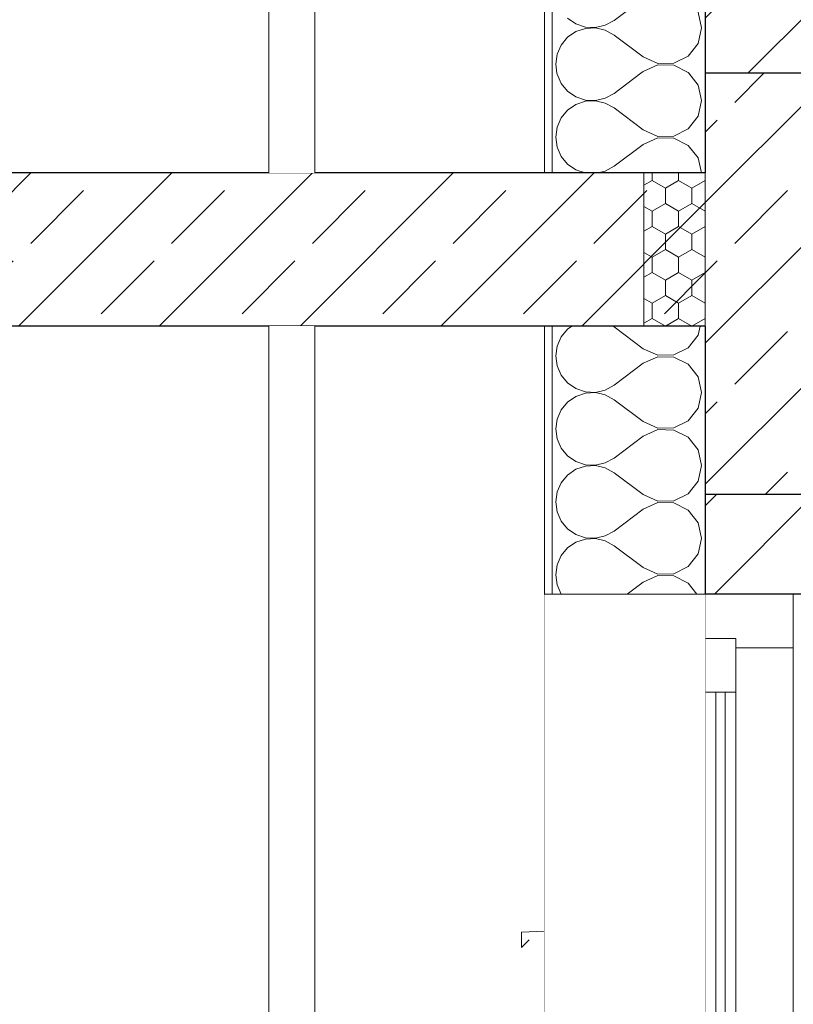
# Model space of a CAD drawing. Header units: millimetres. Extents: x 90539 to 127778, y -34922 to 14506.
# Tile 18 of 256: x 98022 to 99033, y 1535 to 2820. Entities that reach past the tile are written whole.
import ezdxf

# ---------------------------------------------------------------- set-up
doc = ezdxf.new("R2010")
doc.units = ezdxf.units.MM
doc.header["$MEASUREMENT"] = 0
doc.linetypes.add('Wipeout_Contour', pattern=[1000, 0, -1000])
for name, color, linetype in [('Nowe_A-Belki-Wieniec', 7, 'Continuous'), ('Nowe_A-Dach Wejście', 7, 'Continuous'), ('Nowe_A-Wymiary-Zewnętrzne', 7, 'Continuous'), ('Nowe_A-Ściany-Wewnętrzne', 7, 'Continuous'), ('Nowe_A-Ściany-Zewnętrzne', 7, 'Continuous'), ('Nowe_Drzwi Archicad', 7, 'Continuous'), ('Nowe_Okna Archicada', 7, 'Continuous')]:
    doc.layers.add(name, color=color, linetype=linetype)
for name, color, linetype, lineweight in [('Nowe_A-Belki-Wieniec_Nr_pióra__30', 7, 'Continuous', 25), ('Nowe_A-Dach Wejście_Nr_pióra__29', 7, 'Continuous', 25), ('Nowe_A-Dach Wejście_Nr_pióra__89', 7, 'Continuous', 13), ('Nowe_A-Konstrukcja_Nr_pióra__1', 7, 'Continuous', 13), ('Nowe_A-Wymiary-Zewnętrzne_Nr_pióra__46', 5, 'Continuous', 15), ('Nowe_A-Ściany-Wewnętrzne_Nr_pióra__87', 7, 'Continuous', 13), ('Nowe_A-Ściany-Zewnętrzne_Nr_pióra__174', 7, 'Continuous', 5), ('Nowe_A-Ściany-Zewnętrzne_Nr_pióra__27', 7, 'Continuous', 25), ('Nowe_A-Ściany-Zewnętrzne_Nr_pióra__47', 7, 'Continuous', 15), ('Nowe_A-Ściany-Zewnętrzne_Nr_pióra__67', 7, 'Continuous', 13), ('Nowe_A-Ściany-Zewnętrzne_Nr_pióra__87', 7, 'Continuous', 13), ('Nowe_Drzwi Archicad_Nr_pióra__23', 7, 'Continuous', 15), ('Nowe_Drzwi Archicad_Nr_pióra__3', 7, 'Continuous', 13), ('Nowe_Drzwi Archicad_Nr_pióra__43', 7, 'Continuous', 13), ('Nowe_Drzwi Archicad_Nr_pióra__87', 7, 'Continuous', 13), ('Nowe_Okna Archicada_Nr_pióra__3', 7, 'Continuous', 13)]:
    doc.layers.add(name, color=color, linetype=linetype, lineweight=lineweight)
doc.layers.add('Nowe_A-Wymiary-Zewnętrzne_Nr_pióra__45', color=7, linetype='Continuous', lineweight=15, true_color=0x40a5ff)
doc.layers.add('Nowe_A-Wymiary-Zewnętrzne_Nr_pióra__85', color=7, linetype='Continuous', lineweight=13, true_color=0x80c2ff)
doc.styles.add('STYL_AUTOMATYCZNY_2', font='arial.ttf')
doc.dimstyles.new('STYL_AUTOMATYCZNY__1', dxfattribs={"dimtxt": 125, "dimasz": 47.5, "dimexe": 0.18, "dimexo": 20, "dimgap": 0, "dimtad": 1, "dimdec": 1, "dimlfac": 0.1, "dimzin": 0, "dimdsep": 46, "dimtxsty": 'STYL_AUTOMATYCZNY_2', "dimblk": 'ARROWHEAD_11', "dimblk1": 'ARROWHEAD_11', "dimblk2": 'ARROWHEAD_11', "dimcen": 0.09, "dimclrd": 256, "dimclre": 256, "dimclrt": 5, "dimadec": 1, "dimazin": 0, "dimtfac": 1, "dimtdec": 4, "dimtmove": 0, "dimatfit": 3, "dimfxl": 0, "dimtolj": 1, "dimtzin": 0, "dimarcsym": 0})
pattern_1 = [(45, (0, 0), (-63.63961, 63.63961), [])]
pattern_2 = [(0, (0, 0), (0, 86.60254), [0, -50]), (0, (25, 43.3), (0, 86.60254), [0, -50])]
pattern_3 = [(45, (0, 0), (-91.92388, 91.92388), []), (45, (-45.96, 45.96), (-91.92388, 91.92388), [97.5, -32.5])]

# ---------------------------------------------------------------- blocks, each defined once
blk = doc.blocks.new('ElemPrzekroju_62')
at = {"color": 254, "linetype": 'Wipeout_Contour', "lineweight": 0, "ltscale": 394377.859808}
blk.add_wipeout([(98707.6, 2770), (98407.6, 2770), (98407.6, 2620), (98707.6, 2620)], dxfattribs=at).dxf.layer = 'Nowe_A-Ściany-Wewnętrzne'
at = {"color": 254, "linetype": 'Wipeout_Contour', "lineweight": 0, "ltscale": 394289.798769}
blk.add_wipeout([(98407.6, 2420), (98407.6, 0), (98707.6, 0), (98707.6, 2420)], dxfattribs=at).dxf.layer = 'Nowe_A-Ściany-Wewnętrzne'
at = {"layer": 'Nowe_A-Ściany-Wewnętrzne_Nr_pióra__87', "color": 7, "linetype": 'Continuous', "lineweight": 13}
for p, q in [((98407.6, 2770), (98407.6, 2620)), ((98407.6, 2420), (98407.6, 0))]:
    blk.add_line(p, q, dxfattribs=at)
blk = doc.blocks.new('ElemPrzekroju_63')
at = {"color": 254, "linetype": 'Wipeout_Contour', "lineweight": 0, "ltscale": 493501.125883}
blk.add_wipeout([(98707.6, 5640), (98707.6, 5660), (98407.6, 5660), (98407.6, 2770), (98707.6, 2770)], dxfattribs=at).dxf.layer = 'Nowe_A-Ściany-Wewnętrzne'
at = {"layer": 'Nowe_A-Ściany-Wewnętrzne_Nr_pióra__87', "color": 7, "linetype": 'Continuous', "lineweight": 13}
blk.add_line((98407.6, 5660), (98407.6, 2770), dxfattribs=at)
blk = doc.blocks.new('*X71')
at = {"layer": 'Nowe_A-Ściany-Zewnętrzne_Nr_pióra__174', "color": 7, "linetype": 'Continuous', "lineweight": 5}
for p, q in [((98836.6, 2847.6), (98798.6, 2819)), ((98912.8, 2809.5), (98908.2, 2829.9)), ((98737.9, 2822), (98748.7, 2814.6)), ((98787.1, 2812.7), (98798.6, 2819)), ((98748.7, 2804.5), (98737.9, 2797.1)), ((98748.7, 2814.6), (98761.1, 2810.4)), ((98761.1, 2808.7), (98748.7, 2804.5)), ((98761.1, 2810.4), (98774.3, 2809.7)), ((98774.3, 2809.3), (98761.1, 2808.7)), ((98774.3, 2809.7), (98787.1, 2812.7)), ((98787.1, 2806.4), (98774.3, 2809.3)), ((98798.6, 2800), (98787.1, 2806.4)), ((98908.2, 2789.1), (98912.8, 2809.5)), ((98737.9, 2797.1), (98729.5, 2786.9)), ((98836.6, 2771.4), (98798.6, 2800)), ((98729.5, 2786.9), (98724.2, 2774.9)), ((98895.3, 2772.6), (98908.2, 2789.1)), ((98724.2, 2774.9), (98722.4, 2761.9)), ((98836.6, 2771.4), (98855.7, 2762.9)), ((98876.6, 2763.3), (98895.3, 2772.6)), ((98722.4, 2761.9), (98724, 2750)), ((98836.6, 2752.4), (98833.5, 2750)), ((98855.7, 2760.9), (98836.6, 2752.4)), ((98855.7, 2762.9), (98876.6, 2763.3)), ((98876.6, 2760.5), (98855.7, 2760.9)), ((98895.3, 2751.2), (98876.6, 2760.5)), ((98896.3, 2750), (98895.3, 2751.2))]:
    blk.add_line(p, q, dxfattribs=at)
blk = doc.blocks.new('ElemPrzekroju_65')
at = {"layer": 'Nowe_A-Ściany-Zewnętrzne', "linetype": 'Continuous', "lineweight": 0, "true_color": 0x000000}
h = blk.add_hatch(dxfattribs=at)
h.set_pattern_fill('Tynk', color=18, style=0, pattern_type=2)
h.set_pattern_definition(pattern_2)
h.paths.add_polyline_path([(98707.6, 2750), (98717.6, 2750), (98717.6, 4490), (98707.6, 4490)])
h = blk.add_hatch(dxfattribs=at)
h.set_pattern_fill('Bloczki_ceramiczne', color=18, style=0, pattern_type=2)
h.set_pattern_definition(pattern_1)
h.paths.add_polyline_path([(98917.6, 4490), (98917.6, 2750), (99167.6, 2750), (99167.6, 4490)])
at = {"layer": 'Nowe_A-Ściany-Zewnętrzne_Nr_pióra__27', "color": 7, "linetype": 'Continuous', "lineweight": 25}
for p in [(98917.6, 4490), (99167.6, 2750)]:
    blk.add_line(p, (98917.6, 2750), dxfattribs=at)
at = {"layer": 'Nowe_A-Ściany-Zewnętrzne_Nr_pióra__47', "color": 7, "linetype": 'Continuous', "lineweight": 15}
blk.add_line((98707.6, 4490), (98707.6, 2750), dxfattribs=at)
at = {"layer": 'Nowe_A-Ściany-Zewnętrzne_Nr_pióra__67', "color": 7, "linetype": 'Continuous', "lineweight": 13}
blk.add_line((98717.6, 4490), (98717.6, 2750), dxfattribs=at)
at = {"layer": 'Nowe_A-Ściany-Zewnętrzne', "lineweight": 0}
blk.add_blockref('*X71', (0, 0), dxfattribs=at)
blk = doc.blocks.new('ElemPrzekroju_66')
at = {"layer": 'Nowe_Okna Archicada_Nr_pióra__3', "color": 7, "linetype": 'Continuous', "lineweight": 13}
for p, q in [((98707.6, 1630), (98677.6, 1628.6)), ((98677.6, 1628.6), (98677.6, 1608.6)), ((98677.6, 1608.6), (98687.6, 1618.6))]:
    blk.add_line(p, q, dxfattribs=at)
blk = doc.blocks.new('ElemPrzekroju_67')
at = {"layer": 'Nowe_Drzwi Archicad_Nr_pióra__23', "color": 7, "linetype": 'Continuous', "lineweight": 15}
for p in [(98917.6, 2070), (98957.6, 2012)]:
    blk.add_line(p, (98917.6, 2012), dxfattribs=at)
at = {"layer": 'Nowe_Drzwi Archicad_Nr_pióra__87', "color": 7, "linetype": 'Continuous', "lineweight": 13}
blk.add_line((98707.6, 0), (98707.6, 2070), dxfattribs=at)
at = {"color": 254, "linetype": 'Wipeout_Contour', "lineweight": 0, "ltscale": 1880818.559053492}
blk.add_wipeout([(98957.6, 0), (99032.6, 0), (99032.6, 2000), (98957.6, 2000), (98957.6, 1027), (98967.6, 1027), (98967.6, 1010), (99012.6, 1010), (99019.7, 1007.1), (99022.6, 1000), (99019.7, 992.9), (99012.6, 990), (98967.6, 990), (98967.6, 973), (98957.6, 973), (98957.6, 927), (98967.6, 927), (98967.6, 873), (98957.6, 873)], dxfattribs=at).dxf.layer = 'Nowe_Drzwi Archicad'
at = {"layer": 'Nowe_Drzwi Archicad_Nr_pióra__23', "color": 7, "linetype": 'Continuous', "lineweight": 15}
for p, q in [((99032.6, 2070), (99032.6, 2000)), ((98957.6, 2012), (98957.6, 2000)), ((99032.6, 2000), (98957.6, 2000))]:
    blk.add_line(p, q, dxfattribs=at)
at = {"layer": 'Nowe_Drzwi Archicad_Nr_pióra__3', "color": 7, "linetype": 'Continuous', "lineweight": 13}
blk.add_line((99032.6, 0), (99032.6, 2000), dxfattribs=at)
at = {"color": 254, "linetype": 'Wipeout_Contour', "lineweight": 0, "ltscale": 395788.551187}
blk.add_wipeout([(98917.6, 1942), (98917.6, 70), (98957.6, 70), (98957.6, 1942)], dxfattribs=at).dxf.layer = 'Nowe_Drzwi Archicad'
at = {"layer": 'Nowe_Drzwi Archicad_Nr_pióra__3', "color": 7, "linetype": 'Continuous', "lineweight": 13}
for p, q in [((98917.5, 2012), (98917.5, 1941)), ((98917.6, 2012), (98917.6, 1942)), ((98957.6, 2000), (98957.6, 1942)), ((98957.7, 1989), (98957.7, 1162)), ((98917.6, 1942), (98917.6, 70)), ((98957.6, 1942), (98917.6, 1942)), ((98957.6, 1942), (98957.6, 70)), ((98917.5, 1896.7), (98917.5, 1825.8)), ((98917.5, 1781.4), (98917.5, 1710.5)), ((98917.5, 1666.1), (98917.5, 1595.2)), ((98917.5, 1550.8), (98917.5, 1479.9))]:
    blk.add_line(p, q, dxfattribs=at)
at = {"layer": 'Nowe_Drzwi Archicad_Nr_pióra__43', "color": 7, "linetype": 'Continuous', "lineweight": 13}
for p, q in [((98931.6, 1942), (98931.6, 70)), ((98943.6, 70), (98943.6, 1942))]:
    blk.add_line(p, q, dxfattribs=at)
blk = doc.blocks.new('*X75')
at = {"layer": 'Nowe_A-Ściany-Zewnętrzne_Nr_pióra__174', "color": 7, "linetype": 'Continuous', "lineweight": 5}
for p, q in [((98743.5, 2420), (98737.9, 2416.1)), ((98798.5, 2419.1), (98796.9, 2420)), ((98836.6, 2390.5), (98798.5, 2419.1)), ((98908.2, 2408.2), (98910.9, 2420)), ((98729.5, 2406), (98724.2, 2394)), ((98737.9, 2416.1), (98729.5, 2406)), ((98895.3, 2391.7), (98908.2, 2408.2)), ((98724.2, 2394), (98722.4, 2381)), ((98876.6, 2382.4), (98895.3, 2391.7)), ((98722.4, 2381), (98724.2, 2368)), ((98836.6, 2390.5), (98855.7, 2381.9)), ((98855.7, 2380), (98836.6, 2371.4)), ((98855.7, 2381.9), (98876.6, 2382.4)), ((98876.6, 2379.6), (98855.7, 2380)), ((98895.3, 2370.2), (98876.6, 2379.6)), ((98724.2, 2368), (98729.5, 2355.9)), ((98836.6, 2371.4), (98798.5, 2342.9)), ((98908.2, 2353.8), (98895.3, 2370.2)), ((98729.5, 2355.9), (98737.9, 2345.8)), ((98912.8, 2333.3), (98908.2, 2353.8)), ((98737.9, 2345.8), (98748.7, 2338.4)), ((98787.1, 2336.5), (98798.5, 2342.9)), ((98748.7, 2328.3), (98737.9, 2320.9)), ((98748.7, 2338.4), (98761.1, 2334.2)), ((98761.1, 2332.5), (98748.7, 2328.3)), ((98761.1, 2334.2), (98774.3, 2333.5)), ((98774.3, 2333.2), (98761.1, 2332.5)), ((98774.3, 2333.5), (98787.1, 2336.5)), ((98787.1, 2330.2), (98774.3, 2333.2)), ((98798.5, 2323.8), (98787.1, 2330.2)), ((98908.2, 2312.9), (98912.8, 2333.3)), ((98737.9, 2320.9), (98729.5, 2310.8)), ((98836.6, 2295.3), (98798.5, 2323.8)), ((98729.5, 2310.8), (98724.2, 2298.7)), ((98895.3, 2296.5), (98908.2, 2312.9)), ((98724.2, 2298.7), (98722.4, 2285.7)), ((98836.6, 2295.3), (98855.7, 2286.7)), ((98876.6, 2287.1), (98895.3, 2296.5)), ((98722.4, 2285.7), (98724.2, 2272.7)), ((98836.6, 2276.2), (98798.5, 2247.6)), ((98855.7, 2284.8), (98836.6, 2276.2)), ((98855.7, 2286.7), (98876.6, 2287.1)), ((98876.6, 2284.3), (98855.7, 2284.8)), ((98895.3, 2275), (98876.6, 2284.3)), ((98724.2, 2272.7), (98729.5, 2260.7)), ((98908.2, 2258.5), (98895.3, 2275)), ((98729.5, 2260.7), (98737.9, 2250.6)), ((98737.9, 2250.6), (98748.7, 2243.1)), ((98912.8, 2238.1), (98908.2, 2258.5)), ((98748.7, 2243.1), (98761.1, 2238.9)), ((98761.1, 2237.3), (98748.7, 2233.1)), ((98761.1, 2238.9), (98774.3, 2238.3)), ((98774.3, 2237.9), (98761.1, 2237.3)), ((98774.3, 2238.3), (98787.1, 2241.3)), ((98787.1, 2234.9), (98774.3, 2237.9)), ((98787.1, 2241.3), (98798.5, 2247.6)), ((98908.2, 2217.7), (98912.8, 2238.1)), ((98737.9, 2225.6), (98729.5, 2215.5)), ((98748.7, 2233.1), (98737.9, 2225.6)), ((98798.5, 2228.6), (98787.1, 2234.9)), ((98836.6, 2200), (98798.5, 2228.6)), ((98729.5, 2215.5), (98724.2, 2203.5)), ((98895.3, 2201.2), (98908.2, 2217.7)), ((98724.2, 2203.5), (98722.4, 2190.5)), ((98836.6, 2200), (98855.7, 2191.4)), ((98876.6, 2191.9), (98895.3, 2201.2)), ((98722.4, 2190.5), (98724.2, 2177.5)), ((98855.7, 2189.5), (98836.6, 2181)), ((98855.7, 2191.4), (98876.6, 2191.9)), ((98876.6, 2189.1), (98855.7, 2189.5)), ((98895.3, 2179.7), (98876.6, 2189.1)), ((98724.2, 2177.5), (98729.5, 2165.5)), ((98836.6, 2181), (98798.5, 2152.4)), ((98908.2, 2163.3), (98895.3, 2179.7)), ((98729.5, 2165.5), (98737.9, 2155.3)), ((98912.8, 2142.9), (98908.2, 2163.3)), ((98737.9, 2155.3), (98748.7, 2147.9)), ((98748.7, 2147.9), (98761.1, 2143.7)), ((98787.1, 2146), (98798.5, 2152.4)), ((98748.7, 2137.8), (98737.9, 2130.4)), ((98761.1, 2142), (98748.7, 2137.8)), ((98761.1, 2143.7), (98774.3, 2143.1)), ((98774.3, 2142.7), (98761.1, 2142)), ((98774.3, 2143.1), (98787.1, 2146)), ((98787.1, 2139.7), (98774.3, 2142.7)), ((98798.5, 2133.3), (98787.1, 2139.7)), ((98908.2, 2122.5), (98912.8, 2142.9)), ((98737.9, 2130.4), (98729.5, 2120.3)), ((98836.6, 2104.8), (98798.5, 2133.3)), ((98895.3, 2106), (98908.2, 2122.5)), ((98724.2, 2108.3), (98722.4, 2095.2)), ((98729.5, 2120.3), (98724.2, 2108.3)), ((98722.4, 2095.2), (98724.2, 2082.2)), ((98836.6, 2104.8), (98855.7, 2096.2)), ((98855.7, 2096.2), (98876.6, 2096.6)), ((98876.6, 2096.6), (98895.3, 2106)), ((98836.6, 2085.7), (98815.7, 2070)), ((98855.7, 2094.3), (98836.6, 2085.7)), ((98876.6, 2093.9), (98855.7, 2094.3)), ((98895.3, 2084.5), (98876.6, 2093.9)), ((98906.7, 2070), (98895.3, 2084.5)), ((98724.2, 2082.2), (98729.5, 2070.2)), ((98729.5, 2070.2), (98729.6, 2070))]:
    blk.add_line(p, q, dxfattribs=at)
blk = doc.blocks.new('*X76')
at = {"layer": 'Nowe_A-Ściany-Zewnętrzne_Nr_pióra__174', "color": 7, "linetype": 'Continuous', "lineweight": 5}
for p, q in [((98724, 2750), (98724.2, 2748.9)), ((98724.2, 2748.9), (98729.5, 2736.9)), ((98833.5, 2750), (98798.5, 2723.8)), ((98908.2, 2734.7), (98896.3, 2750)), ((98729.5, 2736.9), (98737.9, 2726.8)), ((98737.9, 2726.8), (98748.7, 2719.3)), ((98912.8, 2714.3), (98908.2, 2734.7)), ((98748.7, 2719.3), (98761.1, 2715.1)), ((98761.1, 2713.5), (98748.7, 2709.3)), ((98761.1, 2715.1), (98774.3, 2714.5)), ((98774.3, 2714.1), (98761.1, 2713.5)), ((98774.3, 2714.5), (98787.1, 2717.5)), ((98787.1, 2711.1), (98774.3, 2714.1)), ((98787.1, 2717.5), (98798.5, 2723.8)), ((98908.2, 2693.9), (98912.8, 2714.3)), ((98737.9, 2701.8), (98729.5, 2691.7)), ((98748.7, 2709.3), (98737.9, 2701.8)), ((98798.5, 2704.8), (98787.1, 2711.1)), ((98836.6, 2676.2), (98798.5, 2704.8)), ((98729.5, 2691.7), (98724.2, 2679.7)), ((98895.3, 2677.4), (98908.2, 2693.9)), ((98724.2, 2679.7), (98722.4, 2666.7)), ((98836.6, 2676.2), (98855.7, 2667.6)), ((98876.6, 2668.1), (98895.3, 2677.4)), ((98722.4, 2666.7), (98724.2, 2653.7)), ((98855.7, 2665.7), (98836.6, 2657.1)), ((98855.7, 2667.6), (98876.6, 2668.1)), ((98876.6, 2665.3), (98855.7, 2665.7)), ((98895.3, 2655.9), (98876.6, 2665.3)), ((98724.2, 2653.7), (98729.5, 2641.6)), ((98836.6, 2657.1), (98798.5, 2628.6)), ((98908.2, 2639.5), (98895.3, 2655.9)), ((98729.5, 2641.6), (98737.9, 2631.5)), ((98912.6, 2620), (98908.2, 2639.5)), ((98737.9, 2631.5), (98748.7, 2624.1)), ((98748.7, 2624.1), (98760.8, 2620)), ((98777.5, 2620), (98787.1, 2622.2)), ((98787.1, 2622.2), (98798.5, 2628.6))]:
    blk.add_line(p, q, dxfattribs=at)
blk = doc.blocks.new('ElemPrzekroju_68')
at = {"layer": 'Nowe_A-Ściany-Zewnętrzne', "linetype": 'Continuous', "lineweight": 0, "true_color": 0x000000}
h = blk.add_hatch(dxfattribs=at)
h.set_pattern_fill('Tynk', color=18, style=0, pattern_type=2)
h.set_pattern_definition(pattern_2)
h.paths.add_polyline_path([(98707.6, 2750), (98707.6, 2620), (98717.6, 2620), (98717.6, 2750)])
at = {"layer": 'Nowe_A-Ściany-Zewnętrzne_Nr_pióra__27', "color": 7, "linetype": 'Continuous', "lineweight": 25}
blk.add_line((99167.6, 2200), (98917.6, 2200), dxfattribs=at)
at = {"layer": 'Nowe_A-Ściany-Zewnętrzne_Nr_pióra__47', "color": 7, "linetype": 'Continuous', "lineweight": 15}
blk.add_line((98707.6, 2750), (98707.6, 2620), dxfattribs=at)
at = {"layer": 'Nowe_A-Ściany-Zewnętrzne_Nr_pióra__67', "color": 7, "linetype": 'Continuous', "lineweight": 13}
blk.add_line((98717.6, 2750), (98717.6, 2620), dxfattribs=at)
at = {"layer": 'Nowe_A-Ściany-Zewnętrzne_Nr_pióra__87', "color": 7, "linetype": 'Continuous', "lineweight": 13}
blk.add_line((98917.6, 2620), (98917.6, 2700), dxfattribs=at)
at = {"layer": 'Nowe_A-Ściany-Zewnętrzne', "lineweight": 0}
blk.add_blockref('*X76', (0, 0), dxfattribs=at)
at = {"color": 254, "linetype": 'Wipeout_Contour', "lineweight": 0, "ltscale": 1779810.105115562}
blk.add_wipeout([(98707.6, 0), (98917.6, 0), (98917.6, 545), (98912.6, 545), (98912.6, 563), (98862.6, 563), (98862.6, 500), (98832.6, 500), (98832.6, 1500), (98862.6, 1500), (98862.6, 1437), (98912.6, 1437), (98912.6, 1447.7), (98912.6, 1448.7), (98912.6, 1455), (98917.6, 1455), (98917.6, 2070), (98707.6, 2070)], dxfattribs=at).dxf.layer = 'Nowe_A-Ściany-Zewnętrzne'
at = {"layer": 'Nowe_A-Ściany-Zewnętrzne', "linetype": 'Continuous', "lineweight": 0, "true_color": 0x000000}
h = blk.add_hatch(dxfattribs=at)
h.set_pattern_fill('Tynk', color=18, style=0, pattern_type=2)
h.set_pattern_definition(pattern_2)
h.paths.add_polyline_path([(98707.6, 2420), (98707.6, 2070), (98717.6, 2070), (98717.6, 2420)])
h = blk.add_hatch(dxfattribs=at)
h.set_pattern_fill('Bloczki_ceramiczne', color=18, style=0, pattern_type=2)
h.set_pattern_definition(pattern_1)
h.paths.add_polyline_path([(98917.6, 2070), (99167.6, 2070), (99167.6, 2200), (98917.6, 2200)])
at = {"layer": 'Nowe_A-Ściany-Zewnętrzne_Nr_pióra__27', "color": 7, "linetype": 'Continuous', "lineweight": 25}
blk.add_line((98917.6, 2200), (98917.6, 2070), dxfattribs=at)
at = {"layer": 'Nowe_A-Ściany-Zewnętrzne_Nr_pióra__27', "color": 7, "linetype": 'Continuous', "lineweight": 25, "flags": 128}
blk.add_lwpolyline([(99167.6, 2070), (99032.6, 2070), (98917.6, 2070)], dxfattribs=at)
at = {"layer": 'Nowe_A-Ściany-Zewnętrzne_Nr_pióra__47', "color": 7, "linetype": 'Continuous', "lineweight": 15}
blk.add_line((98707.6, 2420), (98707.6, 2070), dxfattribs=at)
at = {"layer": 'Nowe_A-Ściany-Zewnętrzne_Nr_pióra__47', "color": 7, "linetype": 'Continuous', "lineweight": 15, "flags": 128}
blk.add_lwpolyline([(98917.6, 2070), (98717.6, 2070), (98707.6, 2070)], dxfattribs=at)
at = {"layer": 'Nowe_A-Ściany-Zewnętrzne_Nr_pióra__67', "color": 7, "linetype": 'Continuous', "lineweight": 13}
blk.add_line((98717.6, 2420), (98717.6, 2070), dxfattribs=at)
at = {"layer": 'Nowe_A-Ściany-Zewnętrzne', "lineweight": 0}
blk.add_blockref('*X75', (0, 0), dxfattribs=at)
blk = doc.blocks.new('ElemPrzekroju_97')
at = {"layer": 'Nowe_A-Dach Wejście_Nr_pióra__29', "color": 7, "linetype": 'Continuous', "lineweight": 25, "flags": 128}
for points in [[(98917.6, 2620), (98717.6, 2620), (98707.6, 2620)], [(98917.6, 2420), (98717.6, 2420), (98707.6, 2420)]]:
    blk.add_lwpolyline(points, dxfattribs=at)
at = {"color": 254, "linetype": 'Wipeout_Contour', "lineweight": 0, "ltscale": 388961.075736}
blk.add_wipeout([(97207.5, 2620), (97207.5, 2420), (97207.6, 2420), (97207.6, 2620)], dxfattribs=at).dxf.layer = 'Nowe_A-Dach Wejście'
at = {"layer": 'Nowe_A-Dach Wejście', "linetype": 'Continuous', "lineweight": 0, "true_color": 0x000000}
h = blk.add_hatch(dxfattribs=at)
h.set_pattern_fill('Beton_zbrojony', color=18, style=0, pattern_type=2)
h.set_pattern_definition(pattern_3)
h.paths.add_polyline_path([(98917.6, 2420), (98917.6, 2620), (97207.6, 2620), (97207.6, 2420)])
at = {"layer": 'Nowe_A-Dach Wejście_Nr_pióra__29', "color": 7, "linetype": 'Continuous', "lineweight": 25}
for p, q in [((97207.6, 2620), (97207.6, 2420)), ((98707.6, 2620), (97207.6, 2620)), ((98707.6, 2420), (97207.6, 2420))]:
    blk.add_line(p, q, dxfattribs=at)
at = {"layer": 'Nowe_A-Dach Wejście_Nr_pióra__89', "color": 7, "linetype": 'Continuous', "lineweight": 13}
blk.add_line((97207.5, 2420), (97207.5, 2620), dxfattribs=at)
blk = doc.blocks.new('ElemPrzekroju_384')
at = {"layer": 'Nowe_A-Belki-Wieniec', "linetype": 'Continuous', "lineweight": 0, "true_color": 0x000000}
h = blk.add_hatch(dxfattribs=at)
h.set_pattern_fill('Beton_zbrojony', color=18, style=0, pattern_type=2)
h.set_pattern_definition(pattern_3)
h.paths.add_polyline_path([(98917.6, 2200), (99167.6, 2200), (99167.6, 2750), (98917.6, 2750)])
at = {"layer": 'Nowe_A-Belki-Wieniec_Nr_pióra__30', "color": 7, "linetype": 'Continuous', "lineweight": 25}
for p, q in [((98917.6, 2750), (98917.6, 2620)), ((98917.6, 2420), (98917.6, 2200))]:
    blk.add_line(p, q, dxfattribs=at)
at = {"layer": 'Nowe_A-Belki-Wieniec_Nr_pióra__30', "color": 7, "linetype": 'Continuous', "lineweight": 25, "flags": 128}
blk.add_lwpolyline([(99167.6, 2550), (99167.6, 2540), (99167.6, 2200)], dxfattribs=at)
blk = doc.blocks.new('ElemPrzekroju_415')
at = {"color": 254, "linetype": 'Wipeout_Contour', "lineweight": 0, "ltscale": 492050.773361}
blk.add_wipeout([(98407.6, 2770), (98347.6, 2770), (98347.6, 2620), (98357.6, 2620), (98407.6, 2620)], dxfattribs=at).dxf.layer = 'Nowe_A-Ściany-Zewnętrzne'
at = {"color": 254, "linetype": 'Wipeout_Contour', "lineweight": 0, "ltscale": 590315.352137}
blk.add_wipeout([(98357.6, 2420), (98347.6, 2420), (98347.6, 0), (98357.6, 0), (98407.6, 0), (98407.6, 2420)], dxfattribs=at).dxf.layer = 'Nowe_A-Ściany-Zewnętrzne'
at = {"layer": 'Nowe_A-Ściany-Zewnętrzne_Nr_pióra__87', "color": 7, "linetype": 'Continuous', "lineweight": 13}
for p, q in [((98347.6, 2770), (98347.6, 2620)), ((98407.6, 2620), (98407.6, 2770)), ((98407.6, 2620), (98407.6, 2770)), ((98347.6, 2420), (98347.6, 0)), ((98407.6, 0), (98407.6, 2420)), ((98407.6, 0), (98407.6, 2420))]:
    blk.add_line(p, q, dxfattribs=at)
blk = doc.blocks.new('ElemPrzekroju_416')
at = {"color": 254, "linetype": 'Wipeout_Contour', "lineweight": 0, "ltscale": 393913.605493}
blk.add_wipeout([(98407.6, 5660), (98347.6, 5660), (98347.6, 2770), (98407.6, 2770)], dxfattribs=at).dxf.layer = 'Nowe_A-Ściany-Zewnętrzne'
at = {"layer": 'Nowe_A-Ściany-Zewnętrzne_Nr_pióra__87', "color": 7, "linetype": 'Continuous', "lineweight": 13}
for p, q in [((98347.6, 5660), (98347.6, 2770)), ((98407.6, 2770), (98407.6, 5660)), ((98407.6, 2770), (98407.6, 5660))]:
    blk.add_line(p, q, dxfattribs=at)
blk = doc.blocks.new('*D668')
at = {"layer": 'Nowe_A-Wymiary-Zewnętrzne_Nr_pióra__45', "linetype": 'Continuous', "lineweight": 15, "true_color": 0x40a5ff}
for points in [[(94951.4, 12845), (94952.3, 12840.2), (94955, 12836.2), (94959.1, 12833.5), (94963.9, 12832.5), (94968.6, 12833.5), (94972.7, 12836.2), (94975.4, 12840.2), (94976.4, 12845), (94975.4, 12849.8), (94972.7, 12853.8), (94968.6, 12856.5), (94963.9, 12857.5), (94959.1, 12856.5), (94955, 12853.8), (94952.3, 12849.8)], [(94951.4, -450), (94952.3, -454.8), (94955, -458.8), (94959.1, -461.5), (94963.9, -462.5), (94968.6, -461.5), (94972.7, -458.8), (94975.4, -454.8), (94976.4, -450), (94975.4, -445.2), (94972.7, -441.2), (94968.6, -438.5), (94963.9, -437.5), (94959.1, -438.5), (94955, -441.2), (94952.3, -445.2)]]:
    blk.add_hatch(color=161, dxfattribs=at).paths.add_polyline_path(points)
at = {"layer": 'Nowe_A-Wymiary-Zewnętrzne_Nr_pióra__45', "color": 161, "linetype": 'Continuous', "lineweight": 15, "true_color": 0x40a5ff}
for centre in [(94963.9, 12845), (94963.9, -450)]:
    blk.add_circle(centre, 12.5, dxfattribs=at)
at = {"layer": 'Nowe_A-Wymiary-Zewnętrzne_Nr_pióra__85', "color": 151, "linetype": 'Continuous', "lineweight": 13, "true_color": 0x80c2ff}
for p, q in [((94963.9, 12857.5), (94963.9, 12870)), ((94951.4, 12845), (94917, 12845)), ((95010.7, 12845), (94976.4, 12845)), ((94963.9, -437.5), (94963.9, 12832.5)), ((94951.4, -450), (94917, -450)), ((94963.9, -475), (94963.9, -462.5)), ((95010.7, -450), (94976.4, -450))]:
    blk.add_line(p, q, dxfattribs=at)
at = {"layer": 'Nowe_A-Wymiary-Zewnętrzne_Nr_pióra__46', "color": 5, "lineweight": 15, "insert": (94938.9, 5911.5), "char_height": 125, "attachment_point": 7, "rotation": 90, "style": 'STYL_AUTOMATYCZNY_2'}
blk.add_mtext('\\A1;{\\pql;\\fArial|b0|i0|c238|p0;\\W1.000000;1\xa0329,5}', dxfattribs=at)
blk = doc.blocks.new('ARROWHEAD_11')
at = {"color": 0, "linetype": 'Continuous', "lineweight": 0}
blk.add_line((0, 0), (-1, 0), dxfattribs=at)
at = {"color": 0, "linetype": 'Continuous', "lineweight": 0, "const_width": 0.25, "flags": 128}
blk.add_lwpolyline([(-0.125, 0, 1), (0.125, 0, 1)], format="xyb", close=True, dxfattribs=at)
blk = doc.blocks.new('*D733')
at = {"layer": 'Nowe_A-Wymiary-Zewnętrzne_Nr_pióra__45', "linetype": 'Continuous', "lineweight": 15, "true_color": 0x40a5ff}
for points in [[(95158.4, 2070), (95159.3, 2065.2), (95162, 2061.2), (95166.1, 2058.5), (95170.9, 2057.5), (95175.6, 2058.5), (95179.7, 2061.2), (95182.4, 2065.2), (95183.4, 2070), (95182.4, 2074.8), (95179.7, 2078.8), (95175.6, 2081.5), (95170.9, 2082.5), (95166.1, 2081.5), (95162, 2078.8), (95159.3, 2074.8)], [(95158.4, 0), (95159.3, -4.8), (95162, -8.8), (95166.1, -11.5), (95170.9, -12.5), (95175.6, -11.5), (95179.7, -8.8), (95182.4, -4.8), (95183.4, 0), (95182.4, 4.8), (95179.7, 8.8), (95175.6, 11.5), (95170.9, 12.5), (95166.1, 11.5), (95162, 8.8), (95159.3, 4.8)]]:
    blk.add_hatch(color=161, dxfattribs=at).paths.add_polyline_path(points)
at = {"layer": 'Nowe_A-Wymiary-Zewnętrzne_Nr_pióra__45', "color": 161, "linetype": 'Continuous', "lineweight": 15, "true_color": 0x40a5ff}
for centre in [(95170.9, 2070), (95170.9, 0)]:
    blk.add_circle(centre, 12.5, dxfattribs=at)
at = {"layer": 'Nowe_A-Wymiary-Zewnętrzne_Nr_pióra__85', "color": 151, "linetype": 'Continuous', "lineweight": 13, "true_color": 0x80c2ff}
for p, q in [((95158.4, 2070), (95124, 2070)), ((95217.7, 2070), (95183.4, 2070)), ((95170.9, 12.5), (95170.9, 2057.5)), ((95158.4, 0), (95124, 0)), ((95217.7, 0), (95183.4, 0))]:
    blk.add_line(p, q, dxfattribs=at)
at = {"layer": 'Nowe_A-Wymiary-Zewnętrzne_Nr_pióra__46', "color": 5, "lineweight": 15, "char_height": 125, "attachment_point": 7, "rotation": 90, "style": 'STYL_AUTOMATYCZNY_2'}
for s, insert in [('\\A1;{\\pql;\\fArial|b0|i0|c238|p0;\\W1.000000;35,0}', (95145.9, 1723.9)), ('\\A1;{\\pql;\\fArial|b0|i0|c238|p0;\\W1.000000;207,0}', (95145.9, 820.5)), ('\\A1;{\\pql;\\fArial|b0|i0|c238|p0;\\W1.000000;16,0}', (95145.9, 12.5))]:
    blk.add_mtext(s, dxfattribs=dict(at, insert=insert))
blk = doc.blocks.new('*D734')
at = {"layer": 'Nowe_A-Wymiary-Zewnętrzne_Nr_pióra__45', "linetype": 'Continuous', "lineweight": 15, "true_color": 0x40a5ff}
for points in [[(95158.4, 2420), (95159.3, 2415.2), (95162, 2411.2), (95166.1, 2408.5), (95170.9, 2407.5), (95175.6, 2408.5), (95179.7, 2411.2), (95182.4, 2415.2), (95183.4, 2420), (95182.4, 2424.8), (95179.7, 2428.8), (95175.6, 2431.5), (95170.9, 2432.5), (95166.1, 2431.5), (95162, 2428.8), (95159.3, 2424.8)], [(95158.4, 2070), (95159.3, 2065.2), (95162, 2061.2), (95166.1, 2058.5), (95170.9, 2057.5), (95175.6, 2058.5), (95179.7, 2061.2), (95182.4, 2065.2), (95183.4, 2070), (95182.4, 2074.8), (95179.7, 2078.8), (95175.6, 2081.5), (95170.9, 2082.5), (95166.1, 2081.5), (95162, 2078.8), (95159.3, 2074.8)]]:
    blk.add_hatch(color=161, dxfattribs=at).paths.add_polyline_path(points)
at = {"layer": 'Nowe_A-Wymiary-Zewnętrzne_Nr_pióra__45', "color": 161, "linetype": 'Continuous', "lineweight": 15, "true_color": 0x40a5ff}
blk.add_circle((95170.9, 2420), 12.5, dxfattribs=at)
at = {"layer": 'Nowe_A-Wymiary-Zewnętrzne_Nr_pióra__85', "color": 151, "linetype": 'Continuous', "lineweight": 13, "true_color": 0x80c2ff}
for p, q in [((95158.4, 2420), (95124, 2420)), ((95217.7, 2420), (95183.4, 2420)), ((95170.9, 2082.5), (95170.9, 2407.5))]:
    blk.add_line(p, q, dxfattribs=at)
blk = doc.blocks.new('*D735')
at = {"layer": 'Nowe_A-Wymiary-Zewnętrzne_Nr_pióra__45', "linetype": 'Continuous', "lineweight": 15, "true_color": 0x40a5ff}
for points in [[(95158.4, 2620), (95159.3, 2615.2), (95162, 2611.2), (95166.1, 2608.5), (95170.9, 2607.5), (95175.6, 2608.5), (95179.7, 2611.2), (95182.4, 2615.2), (95183.4, 2620), (95182.4, 2624.8), (95179.7, 2628.8), (95175.6, 2631.5), (95170.9, 2632.5), (95166.1, 2631.5), (95162, 2628.8), (95159.3, 2624.8)], [(95158.4, 2420), (95159.3, 2415.2), (95162, 2411.2), (95166.1, 2408.5), (95170.9, 2407.5), (95175.6, 2408.5), (95179.7, 2411.2), (95182.4, 2415.2), (95183.4, 2420), (95182.4, 2424.8), (95179.7, 2428.8), (95175.6, 2431.5), (95170.9, 2432.5), (95166.1, 2431.5), (95162, 2428.8), (95159.3, 2424.8)]]:
    blk.add_hatch(color=161, dxfattribs=at).paths.add_polyline_path(points)
at = {"layer": 'Nowe_A-Wymiary-Zewnętrzne_Nr_pióra__45', "color": 161, "linetype": 'Continuous', "lineweight": 15, "true_color": 0x40a5ff}
for centre in [(95170.9, 2620), (95170.9, 2420)]:
    blk.add_circle(centre, 12.5, dxfattribs=at)
at = {"layer": 'Nowe_A-Wymiary-Zewnętrzne_Nr_pióra__85', "color": 151, "linetype": 'Continuous', "lineweight": 13, "true_color": 0x80c2ff}
for p, q in [((95158.4, 2620), (95124, 2620)), ((95217.7, 2620), (95183.4, 2620)), ((95170.9, 2432.5), (95170.9, 2607.5)), ((95158.4, 2420), (95124, 2420)), ((95217.7, 2420), (95183.4, 2420))]:
    blk.add_line(p, q, dxfattribs=at)
blk = doc.blocks.new('*D736')
at = {"layer": 'Nowe_A-Wymiary-Zewnętrzne_Nr_pióra__45', "linetype": 'Continuous', "lineweight": 15, "true_color": 0x40a5ff}
for points in [[(95158.4, 4490), (95159.3, 4485.2), (95162, 4481.2), (95166.1, 4478.5), (95170.9, 4477.5), (95175.6, 4478.5), (95179.7, 4481.2), (95182.4, 4485.2), (95183.4, 4490), (95182.4, 4494.8), (95179.7, 4498.8), (95175.6, 4501.5), (95170.9, 4502.5), (95166.1, 4501.5), (95162, 4498.8), (95159.3, 4494.8)], [(95158.4, 2620), (95159.3, 2615.2), (95162, 2611.2), (95166.1, 2608.5), (95170.9, 2607.5), (95175.6, 2608.5), (95179.7, 2611.2), (95182.4, 2615.2), (95183.4, 2620), (95182.4, 2624.8), (95179.7, 2628.8), (95175.6, 2631.5), (95170.9, 2632.5), (95166.1, 2631.5), (95162, 2628.8), (95159.3, 2624.8)]]:
    blk.add_hatch(color=161, dxfattribs=at).paths.add_polyline_path(points)
at = {"layer": 'Nowe_A-Wymiary-Zewnętrzne_Nr_pióra__45', "color": 161, "linetype": 'Continuous', "lineweight": 15, "true_color": 0x40a5ff}
for centre in [(95170.9, 4490), (95170.9, 2620)]:
    blk.add_circle(centre, 12.5, dxfattribs=at)
at = {"layer": 'Nowe_A-Wymiary-Zewnętrzne_Nr_pióra__85', "color": 151, "linetype": 'Continuous', "lineweight": 13, "true_color": 0x80c2ff}
for p, q in [((95158.4, 4490), (95124, 4490)), ((95217.7, 4490), (95183.4, 4490)), ((95170.9, 2632.5), (95170.9, 4477.5)), ((95158.4, 2620), (95124, 2620)), ((95217.7, 2620), (95183.4, 2620))]:
    blk.add_line(p, q, dxfattribs=at)
at = {"layer": 'Nowe_A-Wymiary-Zewnętrzne_Nr_pióra__46', "color": 5, "lineweight": 15, "char_height": 125, "attachment_point": 7, "rotation": 90, "style": 'STYL_AUTOMATYCZNY_2'}
for s, insert in [('\\A1;{\\pql;\\fArial|b0|i0|c238|p0;\\W1.000000;187,0}', (95145.9, 3507.3)), ('\\A1;{\\pql;\\fArial|b0|i0|c238|p0;\\W1.000000;20,0}', (95145.9, 2632.5))]:
    blk.add_mtext(s, dxfattribs=dict(at, insert=insert))
blk = doc.blocks.new('*D748')
at = {"layer": 'Nowe_A-Wymiary-Zewnętrzne_Nr_pióra__45', "linetype": 'Continuous', "lineweight": 15, "true_color": 0x40a5ff}
for points in [[(119375.1, 12845), (119376.1, 12840.2), (119378.8, 12836.2), (119382.8, 12833.5), (119387.6, 12832.5), (119392.4, 12833.5), (119396.5, 12836.2), (119399.2, 12840.2), (119400.1, 12845), (119399.2, 12849.8), (119396.5, 12853.8), (119392.4, 12856.5), (119387.6, 12857.5), (119382.8, 12856.5), (119378.8, 12853.8), (119376.1, 12849.8)], [(119375.1, -450), (119376.1, -454.8), (119378.8, -458.8), (119382.8, -461.5), (119387.6, -462.5), (119392.4, -461.5), (119396.5, -458.8), (119399.2, -454.8), (119400.1, -450), (119399.2, -445.2), (119396.5, -441.2), (119392.4, -438.5), (119387.6, -437.5), (119382.8, -438.5), (119378.8, -441.2), (119376.1, -445.2)]]:
    blk.add_hatch(color=161, dxfattribs=at).paths.add_polyline_path(points)
at = {"layer": 'Nowe_A-Wymiary-Zewnętrzne_Nr_pióra__45', "color": 161, "linetype": 'Continuous', "lineweight": 15, "true_color": 0x40a5ff}
for centre in [(119387.6, 12845), (119387.6, -450)]:
    blk.add_circle(centre, 12.5, dxfattribs=at)
at = {"layer": 'Nowe_A-Wymiary-Zewnętrzne_Nr_pióra__85', "color": 151, "linetype": 'Continuous', "lineweight": 13, "true_color": 0x80c2ff}
for p, q in [((119387.6, 12857.5), (119387.6, 12870)), ((119375.1, 12845), (119340.8, 12845)), ((119434.5, 12845), (119400.1, 12845)), ((119387.6, -437.5), (119387.6, 12832.5)), ((119375.1, -450), (119340.8, -450)), ((119387.6, -475), (119387.6, -462.5)), ((119434.5, -450), (119400.1, -450))]:
    blk.add_line(p, q, dxfattribs=at)
at = {"layer": 'Nowe_A-Wymiary-Zewnętrzne_Nr_pióra__46', "color": 5, "lineweight": 15, "insert": (119362.6, 5911.5), "char_height": 125, "attachment_point": 7, "rotation": 90, "style": 'STYL_AUTOMATYCZNY_2'}
blk.add_mtext('\\A1;{\\pql;\\fArial|b0|i0|c238|p0;\\W1.000000;1\xa0329,5}', dxfattribs=at)

msp = doc.modelspace()

# ---------------------------------------------------------------- block references
at = {"layer": 'Nowe_A-Ściany-Wewnętrzne', "lineweight": 0}
msp.add_blockref('ElemPrzekroju_62', (0, 0), dxfattribs=at)

# ---------------------------------------------------------------- next in the draw order: block references
msp.add_blockref('ElemPrzekroju_63', (0, 0), dxfattribs=at)
at = {"layer": 'Nowe_Okna Archicada', "lineweight": 0}
msp.add_blockref('ElemPrzekroju_66', (0, 0), dxfattribs=at)

# ---------------------------------------------------------------- next in the draw order: block references
at = {"layer": 'Nowe_A-Ściany-Zewnętrzne', "lineweight": 0}
msp.add_blockref('ElemPrzekroju_65', (0, 0), dxfattribs=at)
at = {"layer": 'Nowe_Drzwi Archicad', "lineweight": 0}
msp.add_blockref('ElemPrzekroju_67', (0, 0), dxfattribs=at)

# ---------------------------------------------------------------- next in the draw order: block references
at = {"layer": 'Nowe_A-Ściany-Zewnętrzne', "lineweight": 0}
msp.add_blockref('ElemPrzekroju_68', (0, 0), dxfattribs=at)

# ---------------------------------------------------------------- next in the draw order: block references
at = {"layer": 'Nowe_A-Dach Wejście', "lineweight": 0}
msp.add_blockref('ElemPrzekroju_97', (0, 0), dxfattribs=at)

# ---------------------------------------------------------------- next in the draw order: hatches: boundary and pattern name
at = {"layer": 'Nowe_A-Konstrukcja_Nr_pióra__1', "linetype": 'Continuous', "lineweight": 13}
h = msp.add_hatch(dxfattribs=at)
h.set_pattern_fill('Styropian', style=0, pattern_type=2)
h.set_pattern_definition([(90, (0, 0), (-34.641016, 0), [20, -40]), (90, (-17.32, 30), (-34.641016, 0), [20, -40]), (150, (-8e-15, 20), (17.320508, 30), [20, -40]), (150, (-34.64, 20), (17.320508, 30), [20, -40]), (210, (0, 0), (-17.320508, 30), [20, -40]), (210, (-34.64, -1e-14), (-17.320508, 30), [20, -40])])
h.paths.add_polyline_path([(98917.6, 2420), (98917.6, 2620), (98837.6, 2620), (98837.6, 2420)])

# ---------------------------------------------------------------- next in the draw order: linework, layer by layer
at = {"layer": 'Nowe_A-Konstrukcja_Nr_pióra__1', "color": 7, "linetype": 'Continuous', "lineweight": 13, "flags": 128}
msp.add_lwpolyline([(98917.6, 2420), (98917.6, 2620), (98837.6, 2620), (98837.6, 2420)], close=True, dxfattribs=at)

# ---------------------------------------------------------------- next in the draw order: block references
at = {"layer": 'Nowe_A-Belki-Wieniec', "lineweight": 0}
msp.add_blockref('ElemPrzekroju_384', (0, 0), dxfattribs=at)
at = {"layer": 'Nowe_A-Ściany-Zewnętrzne', "lineweight": 0}
msp.add_blockref('ElemPrzekroju_415', (0, 0), dxfattribs=at)

# ---------------------------------------------------------------- next in the draw order: block references
msp.add_blockref('ElemPrzekroju_416', (0, 0), dxfattribs=at)

# ---------------------------------------------------------------- next in the draw order: dimensions: what is measured, and where the dimension line sits
at = {"layer": 'Nowe_A-Wymiary-Zewnętrzne', "color": 151, "linetype": 'Continuous', "lineweight": 13, "true_color": 0x80c2ff}
for base, p1, p2, picture, middle in [((95170.85, 2420), (98707.6, 2070), (98917.6, 2420), '*D734', (95083.35, 1885.67)), ((95170.85, 2070), (98917.6, 0), (98707.6, 2070), '*D733', (95083.35, 1029.89))]:
    dim = msp.add_linear_dim(base=base, p1=p1, p2=p2, angle=90, dimstyle='STYL_AUTOMATYCZNY__1', dxfattribs=at)
    dim.commit()
    dim.dimension.update_dxf_attribs({"geometry": picture, "text_midpoint": middle, "dimtype": 160, "text_rotation": 90})

# ---------------------------------------------------------------- next in the draw order: dimensions: what is measured, and where the dimension line sits
for base, p1, p2, picture, middle in [((94963.87, 12845), (95120.09, -450), (98654.74, 12845), '*D668', (94876.37, 6192.64)), ((119387.63, 12845), (95120.09, -450), (98654.74, 12845), '*D748', (119300.13, 6192.64)), ((95170.85, 4490), (98917.6, 2620), (98707.6, 4490), '*D736', (95083.35, 3716.72)), ((95170.85, 2620), (98917.6, 2420), (98917.6, 2620), '*D735', (95083.35, 2794.32))]:
    dim = msp.add_linear_dim(base=base, p1=p1, p2=p2, angle=90, dimstyle='STYL_AUTOMATYCZNY__1', dxfattribs=at)
    dim.commit()
    dim.dimension.update_dxf_attribs({"geometry": picture, "text_midpoint": middle, "dimtype": 160, "text_rotation": 90})

doc.saveas('drawing.dxf')
